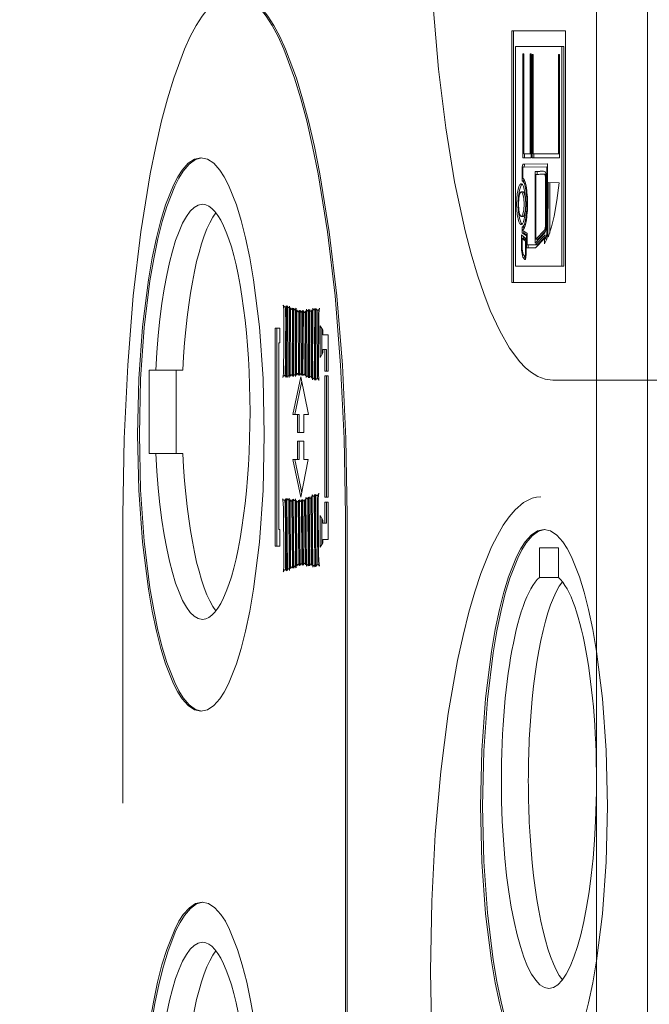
# Model space of a CAD drawing. Header units: centimetres. Extents: x -1436 to 1974, y -887 to 4352.
# Tile 70 of 105: x 604.4 to 607.82, y 2495.69 to 2501.03. Entities that reach past the tile are written whole.
import ezdxf

# ---------------------------------------------------------------- set-up
doc = ezdxf.new("R2010")
doc.units = ezdxf.units.CM
doc.header["$MEASUREMENT"] = 0
doc.layers.add('00 - nowa technologia myjni_Nr_pióra__246', color=7, linetype='Continuous', lineweight=20, true_color=0x1db3b3)
doc.layers.add('299-A Wymiary Opisy', color=7, linetype='Continuous')
doc.layers.add('299-A Wymiary Opisy_Nr_pióra__11', color=7, linetype='Continuous', lineweight=0)
doc.styles.add('STYL_AUTOMATYCZNY_1', font='arial.ttf')
doc.dimstyles.new('STYL_AUTOMATYCZNY__1', dxfattribs={"dimtxt": 13, "dimasz": 7.6, "dimexe": 0.18, "dimexo": 0.0625, "dimgap": 0, "dimtad": 1, "dimdec": 0, "dimzin": 0, "dimdsep": 46, "dimtxsty": 'STYL_AUTOMATYCZNY_1', "dimblk": 'ARROWHEAD_2', "dimblk1": 'ARROWHEAD_2', "dimblk2": 'ARROWHEAD_2', "dimcen": 0.09, "dimclrd": 7, "dimclre": 7, "dimclrt": 7, "dimadec": 0, "dimazin": 0, "dimtfac": 1, "dimtdec": 4, "dimtmove": 0, "dimatfit": 3, "dimfxl": 0, "dimtolj": 1, "dimtzin": 0, "dimarcsym": 0})

# ---------------------------------------------------------------- blocks, each defined once
blk = doc.blocks.new('*D80')
at = {"layer": '299-A Wymiary Opisy_Nr_pióra__11', "color": 7, "linetype": 'Continuous', "lineweight": 0}
for p, q in [((62.3974, 2870.0807), (62.3786, 2855.0807)), ((621.2065, 2869.3787), (621.1877, 2854.3787)), ((65.281, 2867.5771), (59.495, 2857.5843)), ((618.3041, 2856.8823), (624.0901, 2866.8751)), ((62.388, 2862.5807), (57.498, 2862.5868)), ((621.1971, 2861.8787), (62.388, 2862.5807)), ((626.0871, 2861.8726), (621.1971, 2861.8787))]:
    blk.add_line(p, q, dxfattribs=at)
at = {"layer": '299-A Wymiary Opisy_Nr_pióra__11', "color": 7, "lineweight": 0, "insert": (326.9227, 2864.8484), "char_height": 13, "attachment_point": 7, "rotation": 359.928, "style": 'STYL_AUTOMATYCZNY_1'}
blk.add_mtext('\\A1;{\\pql;\\fArial|b0|i0|c238|p0;\\W1.000000;559}', dxfattribs=at)
blk = doc.blocks.new('ARROWHEAD_2')
at = {"color": 0, "linetype": 'Continuous', "lineweight": 0}
for p, q in [((-0.37813, -0.655), (0.37813, 0.655)), ((0, 0), (-1, 0))]:
    blk.add_line(p, q, dxfattribs=at)

msp = doc.modelspace()

# ---------------------------------------------------------------- linework, layer by layer
at = {"layer": '00 - nowa technologia myjni_Nr_pióra__246', "color": 132, "linetype": 'Continuous', "lineweight": 20, "true_color": 0x1db3b3}
for p, q in [((607.5322, 2583.5757), (607.5322, 2388.5757)), ((607.8072, 2542.286), (607.8072, 2467.2695)), ((607.3634, 2500.9682), (607.0717, 2500.9682)), ((607.0717, 2500.9682), (607.0717, 2499.6047)), ((607.0813, 2500.9682), (607.0813, 2499.6047)), ((607.3634, 2499.6047), (607.3634, 2500.9682)), ((607.093, 2500.8827), (607.093, 2499.6932)), ((607.3442, 2500.8827), (607.093, 2500.8827)), ((607.3538, 2500.8827), (607.3442, 2500.8827)), ((607.3442, 2499.6932), (607.3442, 2500.8827)), ((607.3538, 2499.6932), (607.3538, 2500.8827)), ((607.1313, 2500.8437), (607.1365, 2500.8437)), ((607.1313, 2500.2791), (607.1313, 2500.8437)), ((607.1365, 2500.8437), (607.1365, 2500.3011)), ((607.1713, 2500.8437), (607.1765, 2500.8437)), ((607.1713, 2500.3011), (607.1713, 2500.8437)), ((607.1765, 2500.8437), (607.1765, 2500.2791)), ((607.1876, 2500.84), (607.182, 2500.84)), ((607.182, 2500.84), (607.182, 2500.2791)), ((607.1876, 2500.3011), (607.1876, 2500.84)), ((607.3311, 2500.84), (607.3257, 2500.84)), ((607.3257, 2500.84), (607.3257, 2500.3011)), ((607.3311, 2500.2791), (607.3311, 2500.84)), ((607.1765, 2500.2791), (607.1313, 2500.2791)), ((607.1365, 2500.3011), (607.1713, 2500.3011)), ((607.1409, 2500.2791), (607.1409, 2500.3011)), ((607.1765, 2500.3011), (607.1713, 2500.3011)), ((607.182, 2500.2791), (607.3311, 2500.2791)), ((607.3257, 2500.3011), (607.1876, 2500.3011)), ((607.1916, 2500.3011), (607.1916, 2500.2791)), ((607.3311, 2500.3011), (607.3257, 2500.3011)), ((607.1289, 2500.2315), (607.1284, 2500.229)), ((607.1335, 2500.229), (607.1284, 2500.229)), ((607.1284, 2500.229), (607.1284, 2500.2257)), ((607.1284, 2500.2257), (607.1284, 2500.1619)), ((607.1315, 2500.2437), (607.1289, 2500.2315)), ((607.1319, 2500.2461), (607.1315, 2500.2437)), ((607.1417, 2500.2461), (607.1319, 2500.2461)), ((607.1328, 2500.2461), (607.1319, 2500.2461)), ((607.1319, 2500.2223), (607.1335, 2500.2297)), ((607.1319, 2500.1695), (607.1319, 2500.2223)), ((607.263, 2500.2477), (607.1328, 2500.2461)), ((607.1335, 2500.2297), (607.2613, 2500.2312)), ((607.1386, 2500.2315), (607.1382, 2500.229)), ((607.1412, 2500.2437), (607.1386, 2500.2315)), ((607.1417, 2500.2461), (607.1412, 2500.2437)), ((607.1425, 2500.2461), (607.1417, 2500.2461)), ((607.2648, 2500.2477), (607.1425, 2500.2461)), ((607.2648, 2500.2312), (607.2613, 2500.2312)), ((607.2613, 2500.2312), (607.2613, 2499.876)), ((607.2648, 2500.2477), (607.263, 2500.2477)), ((607.2648, 2500.2394), (607.2648, 2500.2477)), ((607.2648, 2499.876), (607.2648, 2500.2394)), ((607.1284, 2500.1619), (607.1284, 2500.154)), ((607.1382, 2500.1619), (607.1382, 2500.154)), ((607.2011, 2500.2055), (607.1994, 2500.2055)), ((607.1994, 2500.2055), (607.1994, 2500.1973)), ((607.1994, 2500.1973), (607.1994, 2499.8274)), ((607.214, 2500.2062), (607.2011, 2500.2055)), ((607.2108, 2500.2055), (607.2011, 2500.2055)), ((607.2029, 2500.1894), (607.214, 2500.19)), ((607.2029, 2499.8378), (607.2029, 2500.1894)), ((607.2091, 2500.2055), (607.2091, 2500.1973)), ((607.2091, 2500.1973), (607.2091, 2500.1894)), ((607.2238, 2500.2062), (607.2108, 2500.2055)), ((607.2415, 2500.2068), (607.2238, 2500.2062)), ((607.2458, 2500.1906), (607.236, 2500.1906)), ((607.2567, 2500.1894), (607.2514, 2500.1894)), ((607.2517, 2500.2055), (607.2516, 2500.2055)), ((607.2577, 2500.1747), (607.2542, 2500.1747)), ((607.1382, 2500.154), (607.1284, 2500.154)), ((607.1284, 2500.154), (607.1301, 2500.1537)), ((607.1382, 2500.154), (607.1399, 2500.1537)), ((607.2688, 2500.1451), (607.2682, 2499.8598)), ((607.3282, 2500.1448), (607.2688, 2500.1451)), ((607.2784, 2500.1451), (607.278, 2499.872)), ((607.133, 2500.0948), (607.1232, 2500.0948)), ((607.133, 2499.962), (607.1232, 2499.962)), ((607.1301, 2499.9049), (607.1284, 2499.9046)), ((607.1382, 2499.9046), (607.1284, 2499.9046)), ((607.1284, 2499.9046), (607.1284, 2499.8967)), ((607.1284, 2499.8967), (607.1284, 2499.8787)), ((607.1399, 2499.9049), (607.1382, 2499.9046)), ((607.1382, 2499.9046), (607.1382, 2499.8967)), ((607.1263, 2499.8598), (607.1243, 2499.8613)), ((607.1243, 2499.8613), (607.1243, 2499.8518)), ((607.1243, 2499.8518), (607.1243, 2499.7826)), ((607.1478, 2499.843), (607.1263, 2499.8598)), ((607.1376, 2499.8421), (607.1278, 2499.8421)), ((607.1278, 2499.7847), (607.1278, 2499.8421)), ((607.1278, 2499.8421), (607.1458, 2499.828)), ((607.1284, 2499.8787), (607.1284, 2499.872)), ((607.1382, 2499.872), (607.1284, 2499.872)), ((607.1284, 2499.872), (607.1299, 2499.8708)), ((607.1299, 2499.8708), (607.1515, 2499.8561)), ((607.1319, 2499.886), (607.1319, 2499.8891)), ((607.1536, 2499.8714), (607.1319, 2499.886)), ((607.1341, 2499.8537), (607.1341, 2499.8518)), ((607.1341, 2499.8518), (607.1341, 2499.8421)), ((607.1376, 2499.8421), (607.1493, 2499.8329)), ((607.1382, 2499.8818), (607.1382, 2499.8787)), ((607.1382, 2499.8787), (607.1382, 2499.872)), ((607.1382, 2499.872), (607.1397, 2499.8708)), ((607.1397, 2499.8708), (607.155, 2499.8601)), ((607.1493, 2499.8421), (607.1478, 2499.843)), ((607.1493, 2499.8348), (607.1493, 2499.8421)), ((607.155, 2499.8561), (607.1515, 2499.8561)), ((607.1515, 2499.8561), (607.1515, 2499.8)), ((607.155, 2499.8702), (607.1536, 2499.8714)), ((607.155, 2499.8628), (607.155, 2499.8702)), ((607.155, 2499.8082), (607.155, 2499.8628)), ((607.2516, 2499.8601), (607.2009, 2499.8076)), ((607.2015, 2499.8195), (607.2516, 2499.8726)), ((607.2015, 2499.7914), (607.2502, 2499.8418)), ((607.2506, 2499.8885), (607.2029, 2499.8378)), ((607.2537, 2499.8522), (607.2107, 2499.8076)), ((607.2551, 2499.8824), (607.2127, 2499.8378)), ((607.2537, 2499.8418), (607.2502, 2499.8418)), ((607.2502, 2499.8418), (607.2502, 2499.8274)), ((607.2561, 2499.8885), (607.2506, 2499.8885)), ((607.2516, 2499.8726), (607.2517, 2499.8726)), ((607.2537, 2499.8622), (607.2516, 2499.8601)), ((607.2537, 2499.8522), (607.2537, 2499.8622)), ((607.2598, 2499.8537), (607.2537, 2499.8403)), ((607.2537, 2499.8403), (607.2537, 2499.8522)), ((607.2618, 2499.8403), (607.2537, 2499.8403)), ((607.26, 2499.8403), (607.26, 2499.836)), ((607.2682, 2499.8598), (607.2682, 2499.8586)), ((607.2714, 2499.8543), (607.2719, 2499.8555)), ((607.1493, 2499.828), (607.1458, 2499.828)), ((607.1458, 2499.828), (607.1458, 2499.7582)), ((607.1493, 2499.7582), (607.1493, 2499.8348)), ((607.1515, 2499.8), (607.1515, 2499.7917)), ((607.1612, 2499.7917), (607.1515, 2499.7917)), ((607.1515, 2499.7917), (607.1533, 2499.7917)), ((607.1533, 2499.7917), (607.2011, 2499.7914)), ((607.2009, 2499.8076), (607.155, 2499.8082)), ((607.1612, 2499.8082), (607.1612, 2499.8)), ((607.1612, 2499.8), (607.1612, 2499.7917)), ((607.1612, 2499.7917), (607.1631, 2499.7917)), ((607.1631, 2499.7917), (607.2014, 2499.7914)), ((607.1994, 2499.8274), (607.1994, 2499.8171)), ((607.1994, 2499.8171), (607.2015, 2499.8195)), ((607.2107, 2499.8076), (607.2009, 2499.8076)), ((607.2011, 2499.7914), (607.2012, 2499.7914)), ((607.2012, 2499.7914), (607.2015, 2499.7914)), ((607.2127, 2499.8378), (607.2029, 2499.8378)), ((607.2091, 2499.8378), (607.2091, 2499.8274)), ((607.2502, 2499.8274), (607.2502, 2499.814)), ((607.2502, 2499.814), (607.2526, 2499.8198)), ((607.2526, 2499.8198), (607.2612, 2499.839)), ((607.1243, 2499.7826), (607.1243, 2499.7804)), ((607.1284, 2499.7804), (607.1243, 2499.7804)), ((607.1243, 2499.7804), (607.1245, 2499.7789)), ((607.1344, 2499.7554), (607.1278, 2499.7847)), ((607.144, 2499.745), (607.1438, 2499.745)), ((607.1487, 2499.745), (607.144, 2499.745)), ((607.1458, 2499.7582), (607.1457, 2499.7554)), ((607.1492, 2499.7533), (607.1493, 2499.7582)), ((607.093, 2499.6932), (607.3442, 2499.6932)), ((607.1432, 2499.7286), (607.144, 2499.7286)), ((607.3538, 2499.6932), (607.3442, 2499.6932)), ((607.0717, 2499.6047), (607.3634, 2499.6047)), ((605.8503, 2499.4704), (605.8427, 2499.4704)), ((605.8482, 2499.0901), (605.8505, 2499.4777)), ((605.8558, 2499.4771), (605.8536, 2499.0895)), ((605.8676, 2499.4679), (605.8619, 2499.4679)), ((605.8655, 2499.4679), (605.8633, 2499.0987)), ((605.8655, 2499.0883), (605.8677, 2499.4762)), ((605.8729, 2499.4667), (605.8709, 2499.0968)), ((605.8848, 2499.4582), (605.879, 2499.4582)), ((605.8827, 2499.4582), (605.8807, 2499.1039)), ((605.8828, 2499.0956), (605.8848, 2499.4655)), ((605.8902, 2499.4649), (605.8882, 2499.095)), ((605.9021, 2499.4563), (605.8963, 2499.4563)), ((605.8999, 2499.4563), (605.898, 2499.1042)), ((605.9001, 2499.0938), (605.9021, 2499.464)), ((605.9074, 2499.4545), (605.9054, 2499.1023)), ((605.9193, 2499.4447), (605.9137, 2499.4447)), ((605.9172, 2499.4447), (605.9152, 2499.1106)), ((605.9173, 2499.1011), (605.9193, 2499.4533)), ((605.9247, 2499.4527), (605.9227, 2499.1005)), ((605.9366, 2499.4435), (605.9308, 2499.4435)), ((605.9344, 2499.4435), (605.9324, 2499.1087)), ((605.9346, 2499.0996), (605.9366, 2499.4518)), ((605.9419, 2499.4515), (605.9399, 2499.099)), ((605.9538, 2499.442), (605.9482, 2499.442)), ((605.9517, 2499.442), (605.9497, 2499.1072)), ((605.9518, 2499.0978), (605.9538, 2499.4502)), ((605.9593, 2499.4585), (605.9572, 2499.0883)), ((605.971, 2499.4487), (605.9657, 2499.4487)), ((605.9689, 2499.4487), (605.9669, 2499.0968)), ((605.9691, 2499.0871), (605.971, 2499.4576)), ((605.9765, 2499.457), (605.9744, 2499.0871)), ((605.9883, 2499.4478), (605.9826, 2499.4478)), ((605.9862, 2499.4478), (605.9842, 2499.095)), ((605.9863, 2499.0859), (605.9884, 2499.4557)), ((605.9938, 2499.464), (605.9916, 2499.0764)), ((606.0057, 2499.4548), (606, 2499.4548)), ((606.0034, 2499.4548), (606.0014, 2499.0846)), ((606.0034, 2499.0752), (606.0057, 2499.4631)), ((606.011, 2499.4624), (606.0089, 2499.0749)), ((606.0208, 2499.4539), (606.0187, 2499.0831)), ((606.0277, 2499.4539), (606.0193, 2499.4539)), ((606.0234, 2499.1286), (606.0251, 2499.4063)), ((606.0473, 2499.345), (606.0327, 2499.3688)), ((606.0327, 2499.3688), (606.0327, 2499.1969)), ((605.8151, 2499.3556), (605.789, 2499.3556)), ((605.789, 2499.3556), (605.789, 2498.1752)), ((605.7988, 2499.3556), (605.7988, 2498.1752)), ((605.8151, 2499.2769), (605.8151, 2499.3556)), ((606.0423, 2499.3529), (606.0423, 2499.2134)), ((606.0473, 2499.3202), (606.0473, 2499.345)), ((606.0769, 2499.3202), (606.0473, 2499.3202)), ((606.0769, 2499.1231), (606.0769, 2499.3202)), ((605.8085, 2498.2643), (605.8085, 2499.2769)), ((605.8085, 2499.2769), (605.8151, 2499.2769)), ((606.0327, 2499.1969), (606.0473, 2499.2223)), ((606.0473, 2499.2223), (606.0473, 2499.2412)), ((606.0473, 2499.2412), (606.0583, 2499.2412)), ((606.0681, 2499.2412), (606.0583, 2499.2412)), ((606.0583, 2499.2412), (606.0583, 2499.1231)), ((606.0681, 2499.2412), (606.0681, 2499.1231)), ((605.1062, 2499.128), (605.1428, 2499.128)), ((605.1062, 2498.6778), (605.1062, 2499.128)), ((605.2888, 2499.128), (605.1428, 2499.128)), ((605.252, 2498.6778), (605.252, 2499.128)), ((605.8484, 2499.0993), (605.8407, 2499.0993)), ((605.8655, 2499.0987), (605.8593, 2499.0987)), ((605.8828, 2499.1039), (605.8769, 2499.1039)), ((605.928, 2499.0932), (605.8851, 2498.8887)), ((605.9001, 2499.1042), (605.8941, 2499.1042)), ((605.9173, 2499.1106), (605.9112, 2499.1106)), ((605.9697, 2498.8887), (605.928, 2499.0932)), ((605.9346, 2499.1087), (605.9288, 2499.1087)), ((605.9518, 2499.1072), (605.9457, 2499.1072)), ((605.9691, 2499.0968), (605.9631, 2499.0968)), ((605.9863, 2499.095), (605.9802, 2499.095)), ((606.0583, 2499.1231), (606.0769, 2499.1231)), ((606.0583, 2499.0978), (606.0583, 2498.4395)), ((606.0769, 2499.0978), (606.0583, 2499.0978)), ((606.0681, 2499.0978), (606.0681, 2498.4395)), ((606.0769, 2498.4395), (606.0769, 2499.0978)), ((605.9329, 2499.0697), (605.8949, 2498.8887)), ((606.0035, 2499.0846), (605.9976, 2499.0846)), ((606.0254, 2499.0831), (606.0171, 2499.0831)), ((607.2941, 2499.0743), (610.0113, 2499.0743)), ((605.8851, 2498.8887), (605.9094, 2498.8887)), ((605.9192, 2498.8887), (605.9094, 2498.8887)), ((605.9094, 2498.8887), (605.9094, 2498.7911)), ((605.9192, 2498.8887), (605.9192, 2498.7911)), ((605.9454, 2498.7911), (605.9454, 2498.8887)), ((605.9454, 2498.8887), (605.9697, 2498.8887)), ((605.9094, 2498.7911), (605.9454, 2498.7911)), ((605.9096, 2498.7441), (605.9096, 2498.6446)), ((605.9451, 2498.7441), (605.9096, 2498.7441)), ((605.9193, 2498.7441), (605.9193, 2498.6446)), ((605.9451, 2498.6446), (605.9451, 2498.7441)), ((605.1428, 2498.6778), (605.1062, 2498.6778)), ((605.2888, 2498.6778), (605.1428, 2498.6778)), ((605.9096, 2498.6446), (605.8853, 2498.6446)), ((605.8853, 2498.6446), (605.9282, 2498.4401)), ((605.8951, 2498.6446), (605.9329, 2498.4639)), ((605.9193, 2498.6446), (605.9096, 2498.6446)), ((605.9282, 2498.4401), (605.9688, 2498.6446)), ((605.9688, 2498.6446), (605.9451, 2498.6446)), ((605.9906, 2498.4529), (605.9938, 2498.0617)), ((606.0057, 2498.0632), (606.0025, 2498.4548)), ((606.0078, 2498.4554), (606.011, 2498.0638)), ((605.8482, 2498.4233), (605.8384, 2498.4233)), ((605.8505, 2498.0412), (605.8471, 2498.4328)), ((605.8526, 2498.4334), (605.8558, 2498.0422)), ((605.8645, 2498.4255), (605.8584, 2498.4255)), ((605.8624, 2498.4255), (605.8655, 2498.0525)), ((605.8677, 2498.0434), (605.8645, 2498.4352)), ((605.8699, 2498.427), (605.8729, 2498.0531)), ((605.8819, 2498.4194), (605.8757, 2498.4194)), ((605.8796, 2498.4194), (605.8827, 2498.062)), ((605.8848, 2498.055), (605.8818, 2498.4285)), ((605.8871, 2498.4294), (605.8902, 2498.0559)), ((605.899, 2498.4218), (605.8929, 2498.4218)), ((605.8969, 2498.4218), (605.8999, 2498.0666)), ((605.9021, 2498.0574), (605.899, 2498.4313)), ((605.9045, 2498.423), (605.9074, 2498.0672)), ((605.9164, 2498.4145), (605.9103, 2498.4145)), ((605.9143, 2498.4145), (605.917, 2498.0769)), ((605.9193, 2498.0687), (605.9164, 2498.4245)), ((605.9218, 2498.4255), (605.9247, 2498.0696)), ((605.9337, 2498.4172), (605.9274, 2498.4172)), ((605.9315, 2498.4172), (605.9343, 2498.0794)), ((605.9366, 2498.0715), (605.9337, 2498.4273)), ((605.939, 2498.4279), (605.9419, 2498.0721)), ((605.9509, 2498.42), (605.9448, 2498.42)), ((605.9488, 2498.42), (605.9515, 2498.0818)), ((605.9538, 2498.0739), (605.9509, 2498.4294)), ((605.9561, 2498.4392), (605.9591, 2498.0657)), ((605.9681, 2498.431), (605.9622, 2498.431)), ((605.9659, 2498.431), (605.9689, 2498.0754)), ((605.971, 2498.0672), (605.968, 2498.441)), ((605.9733, 2498.4419), (605.9764, 2498.0678)), ((605.9854, 2498.434), (605.9791, 2498.434)), ((605.9831, 2498.434), (605.9862, 2498.0776)), ((605.9883, 2498.0696), (605.9852, 2498.4432)), ((606.0025, 2498.445), (605.9964, 2498.445)), ((606.0003, 2498.445), (606.0034, 2498.0715)), ((606.0248, 2498.4487), (606.015, 2498.4487)), ((606.0176, 2498.4487), (606.0206, 2498.0745)), ((606.0248, 2498.1218), (606.0225, 2498.4023)), ((606.0583, 2498.4395), (606.0769, 2498.4395)), ((606.0769, 2498.4139), (606.0583, 2498.4139)), ((606.0583, 2498.4139), (606.0583, 2498.2997)), ((606.0681, 2498.4139), (606.0681, 2498.2997)), ((606.0769, 2498.2112), (606.0769, 2498.4139)), ((604.964, 2498.3431), (604.964, 2496.7818)), ((606.0473, 2498.3162), (606.0327, 2498.34)), ((606.0327, 2498.34), (606.0327, 2498.1685)), ((606.0423, 2498.3244), (606.0423, 2498.1853)), ((606.0473, 2498.2997), (606.0473, 2498.3162)), ((606.0583, 2498.2997), (606.0473, 2498.2997)), ((606.0681, 2498.2997), (606.0583, 2498.2997)), ((606.1697, 2495.2202), (606.1697, 2498.3431)), ((606.1795, 2495.2202), (606.1795, 2498.3431)), ((605.8151, 2498.2643), (605.8085, 2498.2643)), ((605.8151, 2498.1752), (605.8151, 2498.2643)), ((606.0327, 2498.1685), (606.0473, 2498.1935)), ((606.0473, 2498.1935), (606.0473, 2498.2112)), ((606.0473, 2498.2112), (606.0769, 2498.2112)), ((605.789, 2498.1752), (605.8151, 2498.1752)), ((607.222, 2498.1651), (607.325, 2498.1651)), ((607.222, 2498.0052), (607.222, 2498.1651)), ((607.325, 2498.1651), (607.325, 2498.0052)), ((605.9364, 2498.0794), (605.9311, 2498.0794)), ((605.9536, 2498.0818), (605.948, 2498.0818)), ((605.8503, 2498.0489), (605.8438, 2498.0489)), ((605.8676, 2498.0525), (605.8619, 2498.0525)), ((605.8848, 2498.062), (605.8795, 2498.062)), ((605.9021, 2498.0666), (605.8966, 2498.0666)), ((605.9192, 2498.0769), (605.9135, 2498.0769)), ((605.971, 2498.0754), (605.9654, 2498.0754)), ((605.9883, 2498.0776), (605.9826, 2498.0776)), ((606.0055, 2498.0715), (606.0002, 2498.0715)), ((606.0275, 2498.0745), (606.0203, 2498.0745)), ((607.222, 2498.0052), (607.325, 2498.0052))]:
    msp.add_line(p, q, dxfattribs=at)
for points in [[(606.6214, 2501.8306), (606.6275, 2501.4577), (606.6455, 2501.1), (606.6745, 2500.7604), (606.7137, 2500.4421), (606.7621, 2500.1491), (606.8191, 2499.8839), (606.8516, 2499.7591), (606.8861, 2499.6431), (606.92, 2499.5433), (606.9554, 2499.4521), (607.0065, 2499.341), (607.0602, 2499.2476), (607.1159, 2499.1731), (607.1446, 2499.1435), (607.1737, 2499.1191), (607.2131, 2499.0944), (607.2534, 2499.0794), (607.2941, 2499.0743)], [(605.5668, 2501.1675), (605.5429, 2501.1653), (605.5191, 2501.1586), (605.4956, 2501.1476), (605.4722, 2501.1324), (605.4266, 2501.0896), (605.3935, 2501.0478), (605.3612, 2500.9969), (605.3291, 2500.9371), (605.298, 2500.8693), (605.2392, 2500.7109), (605.2055, 2500.6001), (605.1736, 2500.4793), (605.1419, 2500.3414), (605.1123, 2500.1936), (605.0615, 2499.8781), (605.0201, 2499.5308), (604.9896, 2499.1564), (604.9705, 2498.759), (604.964, 2498.3431)], [(606.1697, 2498.3431), (606.1632, 2498.759), (606.1441, 2499.1564), (606.1136, 2499.5308), (606.0724, 2499.8781), (606.0214, 2500.1936), (605.9918, 2500.3414), (605.9602, 2500.4793), (605.9282, 2500.6001), (605.8946, 2500.7109), (605.8357, 2500.8693), (605.8047, 2500.9371), (605.7727, 2500.9969), (605.7402, 2501.0478), (605.7071, 2501.0896), (605.6614, 2501.1324), (605.6381, 2501.1476), (605.6146, 2501.1586), (605.5908, 2501.1653), (605.5668, 2501.1675)], [(606.1795, 2498.3431), (606.1729, 2498.759), (606.1538, 2499.1564), (606.1233, 2499.5308), (606.082, 2499.8781), (606.0312, 2500.1936), (606.0016, 2500.3414), (605.9698, 2500.4793), (605.9379, 2500.6001), (605.9042, 2500.7109), (605.8455, 2500.8693), (605.8143, 2500.9371), (605.7823, 2500.9969), (605.7499, 2501.0478), (605.7168, 2501.0896), (605.6712, 2501.1324), (605.6479, 2501.1476), (605.6244, 2501.1586), (605.6006, 2501.1653), (605.5766, 2501.1675)], [(605.3866, 2500.2803), (605.3515, 2500.2724), (605.3174, 2500.2498), (605.2846, 2500.2126), (605.2607, 2500.1759), (605.2377, 2500.132), (605.1947, 2500.024), (605.1689, 2499.94), (605.1449, 2499.8464), (605.1222, 2499.7371), (605.1018, 2499.6187), (605.0702, 2499.3642), (605.05, 2499.0822), (605.0432, 2498.7801)], [(605.3912, 2500.28), (605.3566, 2500.2702), (605.3229, 2500.2458), (605.2905, 2500.2074), (605.267, 2500.1701), (605.2444, 2500.1256), (605.2018, 2500.0166), (605.1768, 2499.9336), (605.1535, 2499.8409), (605.1307, 2499.7316), (605.1104, 2499.6123), (605.0793, 2499.3593), (605.0596, 2499.0798), (605.0528, 2498.7801)], [(605.7303, 2498.7801), (605.7232, 2499.0822), (605.7033, 2499.3642), (605.6715, 2499.6187), (605.6512, 2499.7371), (605.6283, 2499.8464), (605.6045, 2499.94), (605.5787, 2500.024), (605.5356, 2500.132), (605.5127, 2500.1759), (605.4889, 2500.2126), (605.4559, 2500.2498), (605.4217, 2500.2724), (605.3866, 2500.2803)], [(607.1495, 2500.1271), (607.1444, 2500.1476), (607.1385, 2500.1619), (607.1342, 2500.168), (607.1319, 2500.1695)], [(607.2514, 2500.1894), (607.252, 2500.1882), (607.2532, 2500.1839), (607.2542, 2500.1747)], [(607.2577, 2500.1747), (607.2558, 2500.1949), (607.2532, 2500.2037), (607.2523, 2500.2052)], [(607.0978, 2500.0285), (607.1013, 2500.0844), (607.1104, 2500.1244), (607.1158, 2500.1344), (607.1188, 2500.1375), (607.1217, 2500.1393), (607.1232, 2500.1393)], [(607.1075, 2500.0285), (607.1093, 2500.0704), (607.1145, 2500.1048), (607.1231, 2500.1308), (607.1281, 2500.1375)], [(607.1232, 2500.1393), (607.1249, 2500.1393), (607.128, 2500.1375), (607.1307, 2500.1344), (607.1362, 2500.1244), (607.1454, 2500.0844), (607.1489, 2500.0285)], [(607.1301, 2500.1537), (607.1322, 2500.1528), (607.1364, 2500.1482), (607.1402, 2500.1405), (607.1469, 2500.1158)], [(607.2719, 2499.8555), (607.2877, 2499.9049), (607.3016, 2499.9629), (607.3164, 2500.0478), (607.3282, 2500.1448)], [(607.108, 2500.0285), (607.1098, 2500.06), (607.1147, 2500.0835), (607.1184, 2500.0911), (607.1202, 2500.0935), (607.1222, 2500.0948), (607.1232, 2500.0948)], [(607.1232, 2500.0948), (607.1243, 2500.0948), (607.1264, 2500.0935), (607.1283, 2500.0911), (607.1318, 2500.0835), (607.1367, 2500.06), (607.1385, 2500.0285)], [(607.133, 2500.0948), (607.1341, 2500.0948), (607.1361, 2500.0935), (607.138, 2500.0911), (607.1415, 2500.0835), (607.1464, 2500.06), (607.1483, 2500.0285)], [(607.1232, 2499.9175), (607.1217, 2499.9178), (607.1188, 2499.9193), (607.1158, 2499.9223), (607.1104, 2499.9324), (607.1013, 2499.9727), (607.0978, 2500.0285)], [(607.1281, 2499.9196), (607.1231, 2499.9263), (607.1145, 2499.9519), (607.1093, 2499.9867), (607.1075, 2500.0285)], [(607.1232, 2499.962), (607.1222, 2499.9623), (607.1202, 2499.9635), (607.1184, 2499.966), (607.1147, 2499.9733), (607.1098, 2499.9968), (607.108, 2500.0285)], [(607.1489, 2500.0285), (607.1454, 2499.9727), (607.1362, 2499.9324), (607.1307, 2499.9223), (607.128, 2499.9193), (607.1249, 2499.9178), (607.1232, 2499.9175)], [(607.1385, 2500.0285), (607.1367, 2499.9968), (607.1318, 2499.9733), (607.1283, 2499.966), (607.1264, 2499.9635), (607.1243, 2499.9623), (607.1232, 2499.962)], [(607.1483, 2500.0285), (607.1464, 2499.9968), (607.1415, 2499.9733), (607.138, 2499.966), (607.1361, 2499.9635), (607.1341, 2499.9623), (607.133, 2499.962)], [(607.1467, 2499.944), (607.1402, 2499.9187), (607.1364, 2499.9104), (607.1322, 2499.9059), (607.1301, 2499.9049)], [(607.1319, 2499.8891), (607.1342, 2499.8909), (607.1385, 2499.897), (607.1443, 2499.9117), (607.1493, 2499.933)], [(607.2542, 2499.9095), (607.2516, 2499.8903), (607.2506, 2499.8885)], [(607.2517, 2499.8726), (607.2532, 2499.876), (607.2558, 2499.8869), (607.2577, 2499.9092)], [(607.2682, 2499.8586), (607.2687, 2499.854), (607.2693, 2499.8525)], [(607.1245, 2499.7789), (607.1328, 2499.7408), (607.1432, 2499.7286)], [(607.144, 2499.7286), (607.1451, 2499.7289), (607.1457, 2499.7298), (607.1466, 2499.7316), (607.148, 2499.7377)], [(605.8427, 2499.4704), (605.8392, 2499.4716), (605.8371, 2499.4734), (605.8331, 2499.4808)], [(605.8505, 2499.4777), (605.8473, 2499.4728), (605.8456, 2499.4713), (605.8427, 2499.4704)], [(605.8619, 2499.4679), (605.86, 2499.4692), (605.8586, 2499.471), (605.8558, 2499.4771)], [(605.8677, 2499.4762), (605.8651, 2499.4704), (605.8639, 2499.4689), (605.8626, 2499.4679)], [(605.879, 2499.4582), (605.877, 2499.4588), (605.8757, 2499.4606), (605.8729, 2499.4667)], [(605.8848, 2499.4655), (605.8822, 2499.4603), (605.881, 2499.4588), (605.8798, 2499.4582)], [(605.8963, 2499.4563), (605.8943, 2499.4573), (605.8929, 2499.4588), (605.8902, 2499.4649)], [(605.9021, 2499.464), (605.8995, 2499.4585), (605.8983, 2499.4573), (605.897, 2499.4563)], [(605.9137, 2499.4447), (605.9115, 2499.446), (605.9102, 2499.4478), (605.9074, 2499.4545)], [(605.9193, 2499.4533), (605.9167, 2499.4478), (605.9155, 2499.446), (605.9143, 2499.445)], [(605.9308, 2499.4435), (605.9288, 2499.4441), (605.9274, 2499.4463), (605.9247, 2499.4527)], [(605.9366, 2499.4518), (605.934, 2499.446), (605.9327, 2499.4441), (605.9314, 2499.4435)], [(605.9482, 2499.442), (605.946, 2499.4429), (605.9446, 2499.445), (605.9419, 2499.4515)], [(605.9538, 2499.4502), (605.9514, 2499.4444), (605.9501, 2499.4429), (605.9488, 2499.4423)], [(605.9657, 2499.4487), (605.9636, 2499.4499), (605.9622, 2499.4521), (605.9593, 2499.4585)], [(605.971, 2499.4576), (605.9688, 2499.4515), (605.9675, 2499.4496), (605.9663, 2499.449)], [(605.9826, 2499.4478), (605.9805, 2499.449), (605.9791, 2499.4508), (605.9765, 2499.457)], [(605.9884, 2499.4557), (605.9858, 2499.4502), (605.9845, 2499.4487), (605.9833, 2499.4478)], [(606, 2499.4548), (605.9979, 2499.4557), (605.9965, 2499.4576), (605.9938, 2499.464)], [(606.0057, 2499.4631), (606.0031, 2499.4573), (606.0019, 2499.4557), (606.0006, 2499.4548)], [(606.0193, 2499.4539), (606.0162, 2499.4548), (606.0144, 2499.4563), (606.011, 2499.4624)], [(606.0289, 2499.4646), (606.0251, 2499.4573), (606.0228, 2499.4551), (606.0193, 2499.4539)], [(605.8311, 2499.0889), (605.8349, 2499.0956), (605.8372, 2499.0981), (605.8395, 2499.0993), (605.8407, 2499.0993)], [(605.8407, 2499.0993), (605.8433, 2499.0984), (605.8452, 2499.0968), (605.8482, 2499.0901)], [(605.8536, 2499.0895), (605.8561, 2499.0959), (605.8575, 2499.0975), (605.8587, 2499.0987)], [(605.8593, 2499.0987), (605.8615, 2499.0975), (605.8629, 2499.0956), (605.8655, 2499.0883)], [(605.8709, 2499.0968), (605.8737, 2499.1017), (605.8749, 2499.1029), (605.8763, 2499.1039)], [(605.8769, 2499.1039), (605.8789, 2499.1029), (605.8803, 2499.1011), (605.8828, 2499.0956)], [(605.8882, 2499.095), (605.8909, 2499.1011), (605.8923, 2499.1033), (605.8935, 2499.1042)], [(605.8941, 2499.1042), (605.8963, 2499.1029), (605.8975, 2499.1011), (605.9001, 2499.0938)], [(605.9054, 2499.1023), (605.908, 2499.1078), (605.9092, 2499.1097), (605.9106, 2499.1103)], [(605.9112, 2499.1106), (605.9134, 2499.1094), (605.9146, 2499.1075), (605.9173, 2499.1011)], [(605.9227, 2499.1005), (605.9254, 2499.106), (605.9268, 2499.1078), (605.928, 2499.1087)], [(605.9288, 2499.1087), (605.9308, 2499.1078), (605.932, 2499.106), (605.9346, 2499.0996)], [(605.9399, 2499.099), (605.9425, 2499.1048), (605.9439, 2499.106), (605.9451, 2499.1069)], [(605.9457, 2499.1072), (605.9479, 2499.106), (605.9491, 2499.1042), (605.9518, 2499.0978)], [(605.9572, 2499.0883), (605.9599, 2499.0944), (605.9611, 2499.0959), (605.9625, 2499.0968)], [(605.9631, 2499.0968), (605.9652, 2499.0956), (605.9665, 2499.0938), (605.9691, 2499.0871)], [(605.9744, 2499.0871), (605.977, 2499.0926), (605.9782, 2499.0941), (605.9796, 2499.095)], [(605.9802, 2499.095), (605.9822, 2499.0938), (605.9836, 2499.092), (605.9863, 2499.0859)], [(605.9916, 2499.0764), (605.9942, 2499.0822), (605.9956, 2499.0834), (605.997, 2499.0843)], [(605.9976, 2499.0846), (605.9996, 2499.0834), (606.001, 2499.0816), (606.0034, 2499.0752)], [(606.0089, 2499.0749), (606.0122, 2499.0804), (606.0141, 2499.0822), (606.0171, 2499.0831)], [(606.0171, 2499.0831), (606.0205, 2499.0822), (606.0226, 2499.0798), (606.0264, 2499.0724)], [(605.0432, 2498.7801), (605.05, 2498.4779), (605.0702, 2498.1966), (605.1018, 2497.9414), (605.1222, 2497.823), (605.1449, 2497.7141), (605.1689, 2497.6204), (605.1947, 2497.5365), (605.2377, 2497.4281), (605.2607, 2497.3842), (605.2846, 2497.3476), (605.3174, 2497.3106), (605.3515, 2497.2878), (605.3866, 2497.2804)], [(605.0528, 2498.7801), (605.0596, 2498.4807), (605.0793, 2498.2015), (605.1104, 2497.9482), (605.1307, 2497.8291), (605.1535, 2497.7193), (605.1767, 2497.6271), (605.2018, 2497.5441), (605.2443, 2497.4349), (605.267, 2497.3903), (605.2903, 2497.3531), (605.3229, 2497.3146), (605.3564, 2497.2902), (605.3912, 2497.2804)], [(605.3866, 2497.2804), (605.4217, 2497.2878), (605.4559, 2497.3106), (605.4889, 2497.3476), (605.5127, 2497.3842), (605.5356, 2497.4281), (605.5787, 2497.5365), (605.6045, 2497.6204), (605.6283, 2497.7141), (605.6512, 2497.823), (605.6715, 2497.9414), (605.7033, 2498.1966), (605.7232, 2498.4779), (605.7303, 2498.7801)], [(605.9964, 2498.445), (605.9945, 2498.4462), (605.9932, 2498.4474), (605.9906, 2498.4529)], [(606.0025, 2498.4548), (605.9997, 2498.448), (605.9985, 2498.4462), (605.9971, 2498.4453)], [(606.015, 2498.4487), (606.0124, 2498.4493), (606.0107, 2498.4508), (606.0078, 2498.4554)], [(606.0257, 2498.4621), (606.0214, 2498.4529), (606.0188, 2498.4505), (606.0162, 2498.449), (606.015, 2498.4487)], [(605.8384, 2498.4233), (605.8354, 2498.4242), (605.8334, 2498.4261), (605.8297, 2498.4316)], [(605.8471, 2498.4328), (605.8438, 2498.4264), (605.8416, 2498.4242), (605.8384, 2498.4233)], [(605.8584, 2498.4255), (605.8565, 2498.4267), (605.8552, 2498.4279), (605.8526, 2498.4334)], [(605.8645, 2498.4352), (605.8618, 2498.4285), (605.8604, 2498.4267), (605.859, 2498.4258)], [(605.8757, 2498.4194), (605.8737, 2498.4203), (605.8725, 2498.4218), (605.8699, 2498.427)], [(605.8818, 2498.4285), (605.879, 2498.4224), (605.8777, 2498.4206), (605.8763, 2498.4197)], [(605.8929, 2498.4218), (605.8909, 2498.423), (605.8897, 2498.4242), (605.8871, 2498.4294)], [(605.899, 2498.4313), (605.8963, 2498.4248), (605.8949, 2498.423), (605.8935, 2498.4221)], [(605.9103, 2498.4145), (605.9083, 2498.4157), (605.9071, 2498.4172), (605.9045, 2498.423)], [(605.9164, 2498.4245), (605.9137, 2498.4175), (605.9123, 2498.4157), (605.9109, 2498.4148)], [(605.9274, 2498.4172), (605.9256, 2498.4181), (605.9244, 2498.4197), (605.9218, 2498.4255)], [(605.9337, 2498.4273), (605.9309, 2498.4203), (605.9295, 2498.4181), (605.9282, 2498.4172)], [(605.9448, 2498.42), (605.943, 2498.4209), (605.9416, 2498.4224), (605.939, 2498.4279)], [(605.9509, 2498.4294), (605.9482, 2498.423), (605.9469, 2498.4212), (605.9456, 2498.42)], [(605.9622, 2498.431), (605.9602, 2498.4322), (605.9588, 2498.4334), (605.9561, 2498.4392)], [(605.968, 2498.441), (605.9656, 2498.434), (605.9642, 2498.4322), (605.963, 2498.431)], [(605.9791, 2498.434), (605.9771, 2498.4349), (605.9759, 2498.4364), (605.9733, 2498.4419)], [(605.9852, 2498.4432), (605.9825, 2498.4371), (605.9811, 2498.4352), (605.9797, 2498.4343)], [(607.2297, 2498.4425), (607.2059, 2498.4404), (607.1823, 2498.4343), (607.1359, 2498.4105), (607.0906, 2498.3717), (607.0581, 2498.3339), (607.0262, 2498.2881), (606.994, 2498.2332), (606.9629, 2498.1706), (606.9044, 2498.0266), (606.8713, 2497.9265), (606.8397, 2497.8169), (606.808, 2497.6912), (606.7785, 2497.5557), (606.728, 2497.2685), (606.6871, 2496.9527), (606.6568, 2496.6115), (606.6379, 2496.2496), (606.6313, 2495.8711)], [(607.2468, 2498.2655), (607.2117, 2498.2576), (607.1776, 2498.235), (607.1446, 2498.1978), (607.1208, 2498.1612), (607.0979, 2498.1172), (607.0547, 2498.0092), (607.0289, 2497.925), (607.0051, 2497.8316), (606.9822, 2497.7223), (606.9619, 2497.6039), (606.9302, 2497.3491), (606.9102, 2497.0674), (606.9032, 2496.7653)], [(607.2514, 2498.2652), (607.2168, 2498.2552), (607.183, 2498.2308), (607.1505, 2498.1926), (607.127, 2498.1551), (607.1045, 2498.1105), (607.062, 2498.0019), (607.0369, 2497.9189), (607.0137, 2497.8261), (606.9909, 2497.7165), (606.9706, 2497.5972), (606.9395, 2497.3442), (606.9198, 2497.065), (606.913, 2496.7653)], [(607.5903, 2496.7653), (607.5834, 2497.0674), (607.5635, 2497.3491), (607.5317, 2497.6039), (607.5114, 2497.7223), (607.4885, 2497.8316), (607.4646, 2497.925), (607.4389, 2498.0092), (607.3958, 2498.1172), (607.3727, 2498.1612), (607.3489, 2498.1978), (607.3161, 2498.235), (607.2819, 2498.2576), (607.2468, 2498.2655)], [(605.9247, 2498.0696), (605.9276, 2498.0763), (605.9289, 2498.0782), (605.9303, 2498.0794)], [(605.9311, 2498.0794), (605.9329, 2498.0785), (605.9341, 2498.0766), (605.9366, 2498.0715)], [(605.9419, 2498.0721), (605.9446, 2498.0788), (605.946, 2498.0806), (605.9474, 2498.0815)], [(605.948, 2498.0818), (605.95, 2498.0806), (605.9512, 2498.0794), (605.9538, 2498.0739)], [(605.8334, 2498.0357), (605.8375, 2498.0443), (605.84, 2498.047), (605.8426, 2498.0486), (605.8438, 2498.0489)], [(605.8438, 2498.0489), (605.8461, 2498.048), (605.8476, 2498.0464), (605.8505, 2498.0412)], [(605.8558, 2498.0422), (605.8584, 2498.0495), (605.8598, 2498.0513), (605.8612, 2498.0525)], [(605.8619, 2498.0525), (605.8639, 2498.0513), (605.8651, 2498.0498), (605.8677, 2498.0434)], [(605.8729, 2498.0531), (605.8758, 2498.0592), (605.8774, 2498.0611), (605.8787, 2498.0617)], [(605.8795, 2498.062), (605.8813, 2498.0611), (605.8825, 2498.0599), (605.8848, 2498.055)], [(605.8902, 2498.0559), (605.8931, 2498.0632), (605.8944, 2498.0653), (605.8958, 2498.0666)], [(605.8966, 2498.0666), (605.8984, 2498.0653), (605.8996, 2498.0635), (605.9021, 2498.0574)], [(605.9074, 2498.0672), (605.9102, 2498.0739), (605.9115, 2498.0757), (605.9129, 2498.0766)], [(605.9135, 2498.0769), (605.9155, 2498.0757), (605.9167, 2498.0745), (605.9193, 2498.0687)], [(605.9591, 2498.0657), (605.962, 2498.0724), (605.9634, 2498.0742), (605.9648, 2498.0751)], [(605.9654, 2498.0754), (605.9674, 2498.0745), (605.9686, 2498.0727), (605.971, 2498.0672)], [(605.9764, 2498.0678), (605.9791, 2498.0748), (605.9805, 2498.0763), (605.9819, 2498.0776)], [(605.9826, 2498.0776), (605.9845, 2498.0766), (605.9857, 2498.0751), (605.9883, 2498.0696)], [(605.9938, 2498.0617), (605.9967, 2498.0681), (605.9981, 2498.0702), (605.9994, 2498.0708)], [(606.0002, 2498.0715), (606.002, 2498.0702), (606.0032, 2498.0687), (606.0057, 2498.0632)], [(606.011, 2498.0638), (606.0147, 2498.0715), (606.017, 2498.0733), (606.0203, 2498.0745)], [(606.0203, 2498.0745), (606.0232, 2498.0736), (606.0252, 2498.0721), (606.0286, 2498.066)], [(606.9032, 2496.7653), (606.9102, 2496.4632), (606.9302, 2496.1818), (606.9619, 2495.9267), (606.9822, 2495.8083), (607.0051, 2495.699), (607.0289, 2495.6056), (607.0547, 2495.5214), (607.0979, 2495.4134), (607.1208, 2495.3694), (607.1446, 2495.3328), (607.1776, 2495.2959), (607.2117, 2495.273), (607.2468, 2495.2654)], [(606.913, 2496.7653), (606.9198, 2496.4656), (606.9395, 2496.1867), (606.9706, 2495.9334), (606.9909, 2495.8144), (607.0137, 2495.7045), (607.0369, 2495.612), (607.0619, 2495.529), (607.1045, 2495.4201), (607.127, 2495.3755), (607.1505, 2495.338), (607.183, 2495.2998), (607.2166, 2495.2754), (607.2513, 2495.2654)], [(607.2468, 2495.2654), (607.2819, 2495.273), (607.3161, 2495.2959), (607.3489, 2495.3328), (607.3727, 2495.3694), (607.3958, 2495.4134), (607.4389, 2495.5214), (607.4646, 2495.6056), (607.4885, 2495.699), (607.5114, 2495.8083), (607.5317, 2495.9267), (607.5635, 2496.1818), (607.5834, 2496.4632), (607.5903, 2496.7653)], [(605.3932, 2496.2453), (605.3581, 2496.2377), (605.3239, 2496.2151), (605.2911, 2496.1781), (605.2673, 2496.1415), (605.2443, 2496.0976), (605.2011, 2495.9892), (605.1753, 2495.9053), (605.1515, 2495.8116), (605.1286, 2495.7027), (605.1083, 2495.5843), (605.0766, 2495.3291), (605.0566, 2495.0478), (605.0497, 2494.7456)], [(605.3978, 2496.2453), (605.3631, 2496.2355), (605.3294, 2496.2111), (605.2969, 2496.1726), (605.2734, 2496.1354), (605.2508, 2496.0909), (605.2084, 2495.9816), (605.1832, 2495.8986), (605.16, 2495.8064), (605.1373, 2495.6966), (605.117, 2495.5776), (605.0859, 2495.3243), (605.0662, 2495.045), (605.0593, 2494.7456)], [(605.7368, 2494.7456), (605.7298, 2495.0478), (605.7098, 2495.3291), (605.6781, 2495.5843), (605.6578, 2495.7027), (605.6349, 2495.8116), (605.6111, 2495.9053), (605.5853, 2495.9892), (605.5421, 2496.0976), (605.5192, 2496.1415), (605.4954, 2496.1781), (605.4625, 2496.2151), (605.4283, 2496.2377), (605.3932, 2496.2453)], [(606.6313, 2495.8711), (606.6379, 2495.4924), (606.6568, 2495.1308), (606.6871, 2494.7896), (606.728, 2494.4734), (606.7785, 2494.1866), (606.808, 2494.0511), (606.8397, 2493.9247), (606.8713, 2493.8155), (606.9044, 2493.7154), (606.9629, 2493.5713), (606.994, 2493.5088), (607.0262, 2493.4535), (607.0581, 2493.4084), (607.0906, 2493.3702), (607.1359, 2493.3315), (607.1823, 2493.3077), (607.2059, 2493.3016), (607.2297, 2493.2997)]]:
    msp.add_lwpolyline(points, dxfattribs=at)
for centre, radius, start, end in [((607.2406, 2499.7786), 0.4282, 90.5986, 93.5585), ((607.2403, 2499.7695), 0.421, 90.5958, 93.5815), ((607.2386, 2500.1241), 0.0665, 78.8507, 92.2309), ((607.2387, 2500.1405), 0.0665, 78.8035, 92.2584), ((607.2468, 2500.0902), 0.1003, 84.3879, 90.6655), ((567.6384, 2500.0462), 39.616, 359.80214, 0.18548), ((567.2648, 2500.0466), 39.9931, 359.80347, 0.18374), ((607.1385, 2500.1473), 0.00654, 48.6897, 77.7008), ((606.6879, 2500.035), 0.4661, 359.5158, 9.9941), ((606.6302, 2500.0356), 0.5272, 359.5139, 9.9835), ((606.6607, 2500.0279), 0.4932, 350.2059, 0.3743), ((606.6029, 2500.0273), 0.5546, 350.2114, 0.3841), ((607.1386, 2499.9107), 0.00598, 281.9086, 309.0801), ((607.236, 2499.8604), 0.0247, 343.92, 358.1115), ((607.0614, 2499.8744), 0.1999, 355.7583, 0.3931), ((607.211, 2499.8555), 0.0529, 341.7598, 358.0039), ((606.9943, 2499.8744), 0.2706, 355.5683, 0.2996), ((607.2683, 2499.8549), 0.00313, 298.8632, 352.2702), ((607.1551, 2499.7646), 0.0224, 202.9777, 239.7685), ((607.1774, 2499.7572), 0.0385, 194.7308, 218.1394), ((607.1417, 2499.7469), 0.0033, 316.4077, 5.6231), ((607.0778, 2499.7566), 0.068, 352.1864, 359.0076), ((607.0195, 2499.756), 0.1298, 351.8669, 358.8091), ((605.4829, 2499.4325), 0.3534, 0.5245, 7.8066), ((605.5201, 2499.4338), 0.3259, 0.3154, 6.4119), ((589.8312, 2499.377), 16.0051, 359.13067, 0.2105), ((589.841, 2499.377), 16.0051, 359.13067, 0.2105), ((606.5057, 2499.4039), 0.4807, 172.7231, 179.6961), ((605.5032, 2499.1353), 0.3313, 351.9262, 359.8101), ((605.4797, 2499.1371), 0.3645, 354.0695, 359.5574), ((606.5652, 2499.1286), 0.5417, 179.988, 185.9447), ((606.5332, 2498.4062), 0.5107, 173.7221, 180.44), ((605.4915, 2498.3794), 0.3423, 1.259, 8.7221), ((605.5214, 2498.3809), 0.3221, 1.095, 7.5751), ((589.5205, 2498.1011), 16.3156, 359.93398, 1.00384), ((589.5303, 2498.1011), 16.3156, 359.93398, 1.00384), ((605.4831, 2498.0791), 0.3532, 352.955, 0.5384), ((605.4545, 2498.0806), 0.3914, 355.3714, 0.2853), ((606.5558, 2498.1288), 0.5309, 180.7412, 186.8004)]:
    msp.add_arc(centre, radius, start, end, dxfattribs=at)
for centre, major_axis, start_param, end_param in [((605.3952, 2498.9028), (0, -1.125), 3.141637, 4.511031), ((605.3952, 2498.9028), (0, -1.125), 6.283138, 9.424822), ((605.5412, 2498.9028), (0, -1.125), 3.428674, 4.511031), ((605.3952, 2498.9028), (0, -1.125), 4.913744, 6.283141), ((605.5412, 2498.9028), (0, -1.125), 4.913747, 5.996108), ((607.2734, 2496.9029), (0, -1.125), 3.342948, 6.283222), ((607.4194, 2496.9029), (0, -1.125), 3.428745, 4.511031), ((607.2734, 2496.9029), (0, -1.125), 0.000034, 2.940235), ((607.4194, 2496.9029), (0, 1.125), 1.369438, 1.772154), ((607.4194, 2496.9029), (0, -1.125), 4.913747, 5.996108), ((605.3952, 2494.9028), (0, -1.125), 3.141637, 4.511031), ((605.3952, 2494.9028), (0, -1.125), 6.283141, 9.424822), ((605.5412, 2494.9028), (0, -1.125), 3.428674, 4.511031)]:
    msp.add_ellipse(centre, major_axis=major_axis, ratio=0.229047, start_param=start_param, end_param=end_param, dxfattribs=at)

# ---------------------------------------------------------------- dimensions: what is measured, and where the dimension line sits
at = {"layer": '299-A Wymiary Opisy', "color": 7, "linetype": 'Continuous', "lineweight": 0}
dim = msp.add_linear_dim(base=(62.388, 2862.5807), p1=(621.379, 3006.6507), p2=(60.718, 1533.2508), angle=179.928, dimstyle='STYL_AUTOMATYCZNY__1', dxfattribs=at)
dim.commit()
dim.dimension.update_dxf_attribs({"geometry": '*D80', "text_midpoint": (341.771, 2871.3297), "dimtype": 160, "text_rotation": 359.928})

doc.saveas('drawing.dxf')
